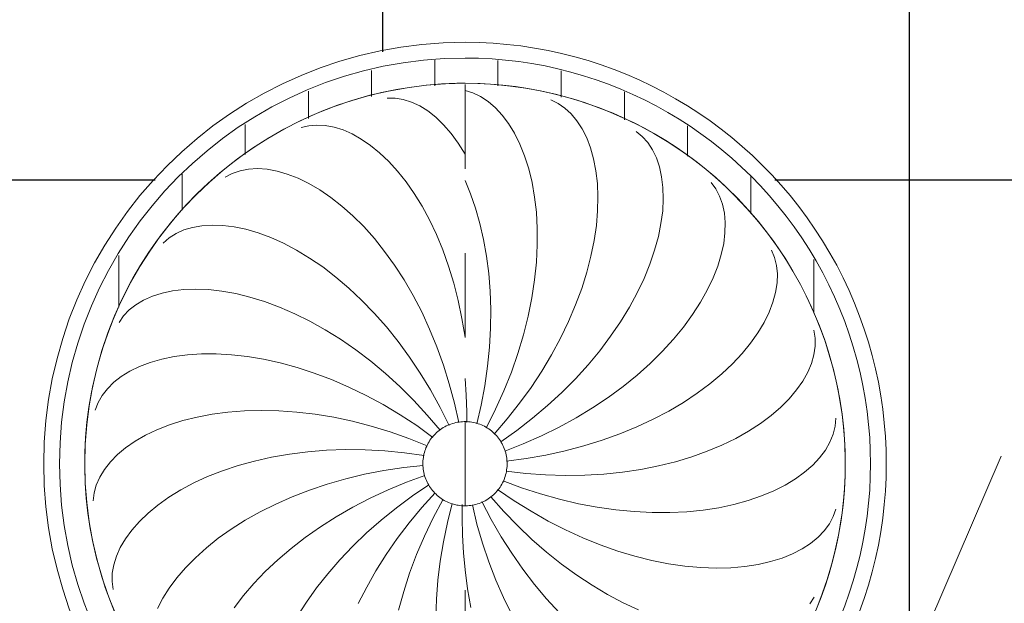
# Model space of a CAD drawing. Header units: metres. Extents: x -31 to 96, y -24 to 31.
# Tile 106 of 155: x -14.686 to -13.517, y 8.363 to 9.055. Entities that reach past the tile are written whole.
import ezdxf

# ---------------------------------------------------------------- set-up
doc = ezdxf.new("R2010")
doc.units = ezdxf.units.M
doc.linetypes.add('Oculta', pattern=[0.007144, 0.004763, -0.002381])
for name, color, linetype, lineweight in [('A-ANNO-DIMS', 211, 'Continuous', 9), ('A-ANNO-DIMS-75', 211, 'Continuous', 9), ('A-CLNG-PATT', 13, 'Continuous', 18), ('A-DETL-HDLN', 90, 'Oculta', 18), ('E-LITE-EQPM', 33, 'Continuous', 18), ('G-ANNO-TEXT', 231, 'Continuous', 9)]:
    doc.layers.add(name, color=color, linetype=linetype, lineweight=lineweight)
doc.styles.add('Century Gothic_1', font='GOTHIC.TTF', dxfattribs={"height": 0.251495})
doc.dimstyles.new('_Cotas_detalhamento_3_5_mm_4', dxfattribs={"dimscale": 0.3048, "dimtxt": 0.2625, "dimasz": 0.369094, "dimexe": 0.246063, "dimexo": 0.738189, "dimgap": 0.369094, "dimtad": 1, "dimdec": 0, "dimlfac": 100, "dimzin": 0, "dimdsep": 46, "dimtxsty": 'Century Gothic_1', "dimblk1": 'OBLIQUE', "dimblk2": 'OBLIQUE', "dimsah": 1, "dimcen": 0.09, "dimdle": 0.246063, "dimazin": 0, "dimtfac": 1, "dimtdec": 4, "dimtix": 1, "dimtmove": 2, "dimatfit": 3, "dimfxl": 1, "dimtvp": 1, "dimtolj": 1, "dimtzin": 0, "dimarcsym": 2})
pattern_1 = [(0, (-8.525, -14.157), (0, 0.075), [])]

# ---------------------------------------------------------------- blocks, each defined once
blk = doc.blocks.new('FP_38-PLANTA DE TETO - LUMINOTÉCNICO')
at = {"layer": 'E-LITE-EQPM'}
for p, q in [((-0.1227, 0), (-0.1452, -0.0031)), ((0.0847, -0.0014), (0.1044, 0)), ((0.3234, -0.0066), (0.3394, 0)), ((0.443, -0.0094), (0.4458, 0)), ((-0.1452, -0.0031), (-0.1673, -0.0071)), ((-0.0457, -0.0087), (-0.0684, -0.0142)), ((0.052, -0.0022), (0.0648, -0.0022)), ((0.0648, -0.0022), (0.0847, -0.0014)), ((0.3062, -0.0126), (0.3234, -0.0066)), ((0.4387, -0.0185), (0.443, -0.0094)), ((-0.091, -0.0208), (-0.1132, -0.0282)), ((-0.0684, -0.0142), (-0.091, -0.0208)), ((-0.0417, -0.02), (-0.0628, -0.031)), ((0.0505, -0.0141), (0.0729, -0.0192)), ((0.0729, -0.0192), (0.0958, -0.0235)), ((0.2494, -0.0256), (0.2692, -0.0221)), ((0.2692, -0.0221), (0.2882, -0.0177)), ((0.2882, -0.0177), (0.3062, -0.0126)), ((0.4329, -0.0275), (0.4387, -0.0185)), ((-0.1132, -0.0282), (-0.1347, -0.0365)), ((-0.0628, -0.031), (-0.0833, -0.0429)), ((-0.0359, -0.0305), (-0.0534, -0.046)), ((0.0384, -0.0345), (0.0564, -0.05)), ((0.0464, -0.0254), (0.068, -0.0363)), ((0.0958, -0.0235), (0.1188, -0.0268)), ((0.1188, -0.0268), (0.1415, -0.029)), ((0.1415, -0.029), (0.164, -0.0303)), ((0.164, -0.0303), (0.1861, -0.0306)), ((0.1861, -0.0306), (0.2078, -0.0299)), ((0.2078, -0.0299), (0.2289, -0.0282)), ((0.2289, -0.0282), (0.2494, -0.0256)), ((0.4256, -0.036), (0.4329, -0.0275)), ((-0.1556, -0.0456), (-0.1756, -0.0554)), ((-0.1347, -0.0365), (-0.1556, -0.0456)), ((-0.0833, -0.0429), (-0.103, -0.0555)), ((-0.0534, -0.046), (-0.0704, -0.0625)), ((-0.0272, -0.0387), (-0.0406, -0.0583)), ((-0.0171, -0.0453), (-0.0253, -0.0672)), ((0.0294, -0.0424), (0.0427, -0.0614)), ((0.068, -0.0363), (0.0898, -0.0461)), ((0.0898, -0.0461), (0.1119, -0.055)), ((0.4067, -0.0518), (0.4168, -0.0442)), ((0.4168, -0.0442), (0.4256, -0.036)), ((-0.103, -0.0555), (-0.1219, -0.0687)), ((-0.0406, -0.0583), (-0.0532, -0.0784)), ((-0.0056, -0.0487), (-0.0082, -0.0721)), ((0.0064, -0.0494), (0.0095, -0.0727)), ((0.0183, -0.0473), (0.0268, -0.0691)), ((0.0564, -0.05), (0.0749, -0.0647)), ((0.1119, -0.055), (0.1341, -0.0627)), ((0.3952, -0.0588), (0.4067, -0.0518)), ((-0.1219, -0.0687), (-0.1399, -0.0825)), ((-0.0704, -0.0625), (-0.0865, -0.0794)), ((-0.0253, -0.0672), (-0.0326, -0.0896)), ((0.0268, -0.0691), (0.0363, -0.0907)), ((0.0427, -0.0614), (0.0572, -0.08)), ((0.0749, -0.0647), (0.0938, -0.0784)), ((0.1341, -0.0627), (0.1562, -0.0693)), ((0.1562, -0.0693), (0.1781, -0.0749)), ((0.3684, -0.0708), (0.3824, -0.0652)), ((0.3824, -0.0652), (0.3952, -0.0588)), ((-0.0865, -0.0794), (-0.1016, -0.0968)), ((-0.0532, -0.0784), (-0.0647, -0.0987)), ((-0.0082, -0.0721), (-0.01, -0.0956)), ((0.0095, -0.0727), (0.0135, -0.096)), ((0.0572, -0.08), (0.0723, -0.0979)), ((0.0938, -0.0784), (0.1131, -0.0911)), ((0.1781, -0.0749), (0.1999, -0.0792)), ((0.1999, -0.0792), (0.2213, -0.0825)), ((0.3196, -0.0826), (0.3369, -0.0796)), ((0.3369, -0.0796), (0.3532, -0.0756)), ((0.3532, -0.0756), (0.3684, -0.0708)), ((-0.1399, -0.0825), (-0.157, -0.0969)), ((-0.0326, -0.0896), (-0.0389, -0.1121)), ((0.0363, -0.0907), (0.0466, -0.1117)), ((0.1131, -0.0911), (0.1326, -0.1028)), ((0.2213, -0.0825), (0.2422, -0.0847)), ((0.2422, -0.0847), (0.2627, -0.0857)), ((0.2627, -0.0857), (0.2824, -0.0857)), ((0.2824, -0.0857), (0.3015, -0.0847)), ((0.3015, -0.0847), (0.3196, -0.0826)), ((-0.157, -0.0969), (-0.1731, -0.1118)), ((-0.1016, -0.0968), (-0.1158, -0.1146)), ((-0.0647, -0.0987), (-0.0752, -0.1192)), ((-0.01, -0.0956), (-0.0106, -0.119)), ((0.0135, -0.096), (0.0184, -0.1188)), ((0.0723, -0.0979), (0.0879, -0.1149)), ((0.1326, -0.1028), (0.1522, -0.1134)), ((0.4307, -0.1106), (0.4348, -0.102)), ((-0.1158, -0.1146), (-0.1289, -0.1327)), ((-0.0389, -0.1121), (-0.0442, -0.1346)), ((0.0466, -0.1117), (0.0577, -0.1319)), ((0.0879, -0.1149), (0.104, -0.131)), ((0.1522, -0.1134), (0.1719, -0.1229)), ((0.4252, -0.1186), (0.4307, -0.1106)), ((-0.0752, -0.1192), (-0.0847, -0.1399)), ((-0.0106, -0.119), (-0.0103, -0.1421)), ((0.0184, -0.1188), (0.0243, -0.1412)), ((0.1719, -0.1229), (0.1916, -0.1313)), ((0.41, -0.1329), (0.4183, -0.1261)), ((0.4183, -0.1261), (0.4252, -0.1186)), ((-0.1289, -0.1327), (-0.141, -0.1509)), ((-0.0847, -0.1399), (-0.0931, -0.1606)), ((-0.0442, -0.1346), (-0.0484, -0.157)), ((0.0577, -0.1319), (0.0695, -0.1514)), ((0.104, -0.131), (0.1205, -0.146)), ((0.1916, -0.1313), (0.2111, -0.1385)), ((0.2111, -0.1385), (0.2304, -0.1446)), ((0.3898, -0.1445), (0.4005, -0.1391)), ((0.4005, -0.1391), (0.41, -0.1329)), ((-0.141, -0.1509), (-0.1519, -0.1693)), ((-0.0103, -0.1421), (-0.009, -0.1648)), ((0.0243, -0.1412), (0.031, -0.1629)), ((0.0695, -0.1514), (0.0819, -0.17)), ((0.1205, -0.146), (0.1373, -0.16)), ((0.2304, -0.1446), (0.2494, -0.1495)), ((0.2494, -0.1495), (0.2679, -0.1533)), ((0.3649, -0.1527), (0.3779, -0.149)), ((0.3779, -0.149), (0.3898, -0.1445)), ((-0.0931, -0.1606), (-0.1003, -0.1812)), ((-0.0484, -0.157), (-0.0515, -0.1791)), ((0.031, -0.1629), (0.0386, -0.1839)), ((0.1373, -0.16), (0.1544, -0.1728)), ((0.2679, -0.1533), (0.2859, -0.1559)), ((0.2859, -0.1559), (0.3033, -0.1574)), ((0.3033, -0.1574), (0.3199, -0.1578)), ((0.3199, -0.1578), (0.3358, -0.1571)), ((0.3358, -0.1571), (0.3508, -0.1554)), ((0.3508, -0.1554), (0.3649, -0.1527)), ((-0.1519, -0.1693), (-0.1616, -0.1877)), ((-0.009, -0.1648), (-0.0068, -0.187)), ((0.0819, -0.17), (0.0948, -0.1876)), ((0.1544, -0.1728), (0.1716, -0.1846)), ((-0.1003, -0.1812), (-0.1065, -0.2017)), ((-0.0515, -0.1791), (-0.0536, -0.2009)), ((0.0386, -0.1839), (0.0469, -0.2041)), ((0.1716, -0.1846), (0.1889, -0.1951)), ((-0.1616, -0.1877), (-0.1702, -0.206)), ((-0.0068, -0.187), (-0.0035, -0.2086)), ((0.0948, -0.1876), (0.1083, -0.2042)), ((0.1889, -0.1951), (0.2061, -0.2045)), ((-0.1065, -0.2017), (-0.1115, -0.2219)), ((-0.0536, -0.2009), (-0.0547, -0.2222)), ((-0.0035, -0.2086), (0.0006, -0.2296)), ((0.0469, -0.2041), (0.056, -0.2235)), ((0.1083, -0.2042), (0.1222, -0.2197)), ((0.2061, -0.2045), (0.2231, -0.2126)), ((0.3842, -0.2168), (0.3915, -0.2103)), ((0.3915, -0.2103), (0.3975, -0.203)), ((-0.1115, -0.2219), (-0.1155, -0.2417)), ((0.1222, -0.2197), (0.1364, -0.2341)), ((0.2231, -0.2126), (0.24, -0.2195)), ((0.24, -0.2195), (0.2565, -0.2251)), ((0.3757, -0.2224), (0.3842, -0.2168)), ((-0.0547, -0.2222), (-0.0547, -0.243)), ((0.0006, -0.2296), (0.0056, -0.2498)), ((0.056, -0.2235), (0.0657, -0.2419)), ((0.2565, -0.2251), (0.2726, -0.2295)), ((0.2726, -0.2295), (0.2881, -0.2326)), ((0.2881, -0.2326), (0.3031, -0.2346)), ((0.3309, -0.2349), (0.3436, -0.2334)), ((0.3436, -0.2334), (0.3553, -0.2307)), ((0.3553, -0.2307), (0.366, -0.2271)), ((0.366, -0.2271), (0.3757, -0.2224)), ((-0.1155, -0.2417), (-0.1183, -0.2611)), ((-0.0547, -0.243), (-0.0537, -0.2632)), ((0.0657, -0.2419), (0.076, -0.2593)), ((0.1364, -0.2341), (0.1508, -0.2473)), ((0.3031, -0.2346), (0.3174, -0.2353)), ((0.3174, -0.2353), (0.3309, -0.2349)), ((0.0056, -0.2498), (0.0114, -0.2692)), ((0.1508, -0.2473), (0.1654, -0.2593)), ((-0.1183, -0.2611), (-0.12, -0.2799)), ((-0.0537, -0.2632), (-0.0518, -0.2827)), ((0.076, -0.2593), (0.0869, -0.2756)), ((0.1654, -0.2593), (0.1801, -0.27)), ((-0.12, -0.2799), (-0.1206, -0.2981)), ((0.0114, -0.2692), (0.018, -0.2876)), ((0.0869, -0.2756), (0.0982, -0.2907)), ((0.1801, -0.27), (0.1948, -0.2795)), ((0.1948, -0.2795), (0.2093, -0.2876)), ((-0.0518, -0.2827), (-0.0489, -0.3014)), ((0.018, -0.2876), (0.0253, -0.305)), ((0.0982, -0.2907), (0.1098, -0.3047)), ((0.2093, -0.2876), (0.2237, -0.2945)), ((0.3293, -0.2977), (0.337, -0.2921)), ((-0.1206, -0.2981), (-0.1201, -0.3156)), ((-0.0489, -0.3014), (-0.0451, -0.3192)), ((0.2237, -0.2945), (0.2377, -0.2999)), ((0.2377, -0.2999), (0.2514, -0.3041)), ((0.3111, -0.3056), (0.3207, -0.3022)), ((0.3207, -0.3022), (0.3293, -0.2977)), ((0.0253, -0.305), (0.0333, -0.3214)), ((0.1098, -0.3047), (0.1218, -0.3174)), ((0.2514, -0.3041), (0.2646, -0.307)), ((0.2646, -0.307), (0.2773, -0.3085)), ((0.2773, -0.3085), (0.2893, -0.3088)), ((0.2893, -0.3088), (0.3006, -0.3078)), ((0.3006, -0.3078), (0.3111, -0.3056)), ((-0.1201, -0.3156), (-0.1187, -0.3322)), ((-0.0451, -0.3192), (-0.0405, -0.336)), ((0.0333, -0.3214), (0.0418, -0.3366)), ((0.1218, -0.3174), (0.1339, -0.3288)), ((-0.1187, -0.3322), (-0.1163, -0.3479)), ((-0.0405, -0.336), (-0.035, -0.3518)), ((0.0418, -0.3366), (0.0508, -0.3506)), ((0.1339, -0.3288), (0.1462, -0.3389)), ((0.1462, -0.3389), (0.1586, -0.3476)), ((-0.1163, -0.3479), (-0.1129, -0.3626)), ((0.1586, -0.3476), (0.1708, -0.355)), ((-0.035, -0.3518), (-0.0289, -0.3664)), ((0.0508, -0.3506), (0.0603, -0.3634)), ((0.1708, -0.355), (0.183, -0.3609)), ((0.183, -0.3609), (0.1949, -0.3655)), ((-0.1129, -0.3626), (-0.1086, -0.3763)), ((-0.0289, -0.3664), (-0.0221, -0.3799)), ((0.0603, -0.3634), (0.0702, -0.3748)), ((0.1949, -0.3655), (0.2065, -0.3686)), ((0.2065, -0.3686), (0.2177, -0.3704)), ((0.2177, -0.3704), (0.2284, -0.3708)), ((0.2284, -0.3708), (0.2385, -0.3698)), ((0.2385, -0.3698), (0.248, -0.3675)), ((0.248, -0.3675), (0.2567, -0.3639)), ((-0.1086, -0.3763), (-0.1036, -0.3888)), ((-0.0221, -0.3799), (-0.0147, -0.3921)), ((0.0702, -0.3748), (0.0804, -0.3849)), ((0.0804, -0.3849), (0.0907, -0.3936)), ((-0.1036, -0.3888), (-0.0977, -0.4001)), ((-0.0147, -0.3921), (-0.0067, -0.4031)), ((0.0907, -0.3936), (0.1012, -0.4009)), ((-0.0977, -0.4001), (-0.0912, -0.4102)), ((-0.0067, -0.4031), (0.0017, -0.4127)), ((0.1012, -0.4009), (0.1117, -0.4067)), ((0.1117, -0.4067), (0.1221, -0.4111)), ((-0.163, -0.4091), (-0.1551, -0.4143)), ((-0.0912, -0.4102), (-0.084, -0.419)), ((-0.084, -0.419), (-0.0763, -0.4264)), ((0.0017, -0.4127), (0.0104, -0.4209)), ((0.1221, -0.4111), (0.1324, -0.4141)), ((0.1324, -0.4141), (0.1425, -0.4156)), ((0.1425, -0.4156), (0.1522, -0.4156)), ((0.1522, -0.4156), (0.1616, -0.4142)), ((-0.0763, -0.4264), (-0.0681, -0.4325)), ((0.0104, -0.4209), (0.0195, -0.4277)), ((0.0195, -0.4277), (0.0288, -0.433)), ((-0.0681, -0.4325), (-0.0595, -0.4371)), ((-0.0595, -0.4371), (-0.0506, -0.4402)), ((0.0288, -0.433), (0.0382, -0.4369)), ((0.0382, -0.4369), (0.0477, -0.4393)), ((0.0477, -0.4393), (0.0571, -0.4402))]:
    blk.add_line(p, q, dxfattribs=at)
at = {"layer": 'E-LITE-EQPM', "flags": 128}
blk.add_lwpolyline([(0.4546, 0), (0.4542, -0.018), (0.4531, -0.0361), (0.4513, -0.054), (0.4488, -0.0719), (0.4456, -0.0897), (0.4416, -0.1073), (0.437, -0.1247), (0.4317, -0.142), (0.4256, -0.159), (0.4189, -0.1758), (0.4116, -0.1922), (0.4036, -0.2084), (0.3949, -0.2243), (0.3856, -0.2398), (0.3757, -0.2549), (0.3653, -0.2695), (0.3542, -0.2838), (0.3426, -0.2976), (0.3304, -0.3109), (0.3177, -0.3238), (0.3045, -0.3361), (0.2908, -0.3479), (0.2767, -0.3591), (0.2621, -0.3697), (0.2471, -0.3798), (0.2317, -0.3892), (0.216, -0.3981), (0.1999, -0.4063), (0.1835, -0.4138), (0.1668, -0.4207), (0.1498, -0.4269), (0.1326, -0.4324), (0.1152, -0.4372), (0.0977, -0.4414), (0.0799, -0.4448), (0.0621, -0.4475), (0.0442, -0.4495), (0.0261, -0.4508), (0.0081, -0.4513), (-0.0099, -0.4512), (-0.028, -0.4503), (-0.046, -0.4487), (-0.0639, -0.4463), (-0.0817, -0.4433), (-0.0993, -0.4395), (-0.1168, -0.4351), (-0.1341, -0.4299), (-0.1512, -0.4241), (-0.168, -0.4176)], dxfattribs=at)
blk = doc.blocks.new('FP_39-PLANTA DE TETO - LUMINOTÉCNICO')
at = {"layer": 'E-LITE-EQPM'}
for p, q in [((-0.0314, 0.4402), (-0.0408, 0.4413)), ((-0.022, 0.4376), (-0.0314, 0.4402)), ((-0.0127, 0.4335), (-0.022, 0.4376)), ((-0.0035, 0.4279), (-0.0127, 0.4335)), ((0.0757, 0.4355), (0.0668, 0.4389)), ((0.0842, 0.4308), (0.0757, 0.4355)), ((0.0054, 0.4209), (-0.0035, 0.4279)), ((0.014, 0.4125), (0.0054, 0.4209)), ((0.0922, 0.4245), (0.0842, 0.4308)), ((0.0998, 0.4169), (0.0922, 0.4245)), ((-0.1365, 0.4189), (-0.1459, 0.4177)), ((-0.1267, 0.4186), (-0.1365, 0.4189)), ((-0.1167, 0.4169), (-0.1267, 0.4186)), ((-0.1064, 0.4137), (-0.1167, 0.4169)), ((-0.0961, 0.4091), (-0.1064, 0.4137)), ((-0.0857, 0.403), (-0.0961, 0.4091)), ((0.0222, 0.4028), (0.014, 0.4125)), ((0.1068, 0.408), (0.0998, 0.4169)), ((0.1785, 0.4053), (0.1707, 0.4106)), ((-0.0754, 0.3955), (-0.0857, 0.403)), ((0.0299, 0.3916), (0.0222, 0.4028)), ((0.1131, 0.3978), (0.1068, 0.408)), ((0.1187, 0.3863), (0.1131, 0.3978)), ((0.1856, 0.3986), (0.1785, 0.4053)), ((0.1919, 0.3906), (0.1856, 0.3986)), ((-0.0653, 0.3865), (-0.0754, 0.3955)), ((-0.0554, 0.3762), (-0.0653, 0.3865)), ((0.037, 0.3792), (0.0299, 0.3916)), ((0.1235, 0.3737), (0.1187, 0.3863)), ((0.1974, 0.3814), (0.1919, 0.3906)), ((-0.0458, 0.3646), (-0.0554, 0.3762)), ((0.0435, 0.3656), (0.037, 0.3792)), ((0.202, 0.371), (0.1974, 0.3814)), ((-0.1564, 0.3586), (-0.1684, 0.3648)), ((-0.0366, 0.3516), (-0.0458, 0.3646)), ((0.0493, 0.3508), (0.0435, 0.3656)), ((0.1274, 0.3599), (0.1235, 0.3737)), ((0.2057, 0.3596), (0.202, 0.371)), ((-0.1443, 0.351), (-0.1564, 0.3586)), ((-0.1322, 0.342), (-0.1443, 0.351)), ((-0.0278, 0.3374), (-0.0366, 0.3516)), ((0.0544, 0.3349), (0.0493, 0.3508)), ((0.1304, 0.3451), (0.1274, 0.3599)), ((0.2084, 0.3471), (0.2057, 0.3596)), ((0.271, 0.3511), (0.2647, 0.3582)), ((0.2763, 0.3429), (0.271, 0.3511)), ((-0.1201, 0.3316), (-0.1322, 0.342)), ((0.1325, 0.3294), (0.1304, 0.3451)), ((0.21, 0.3337), (0.2084, 0.3471)), ((0.2805, 0.3336), (0.2763, 0.3429)), ((-0.1082, 0.32), (-0.1201, 0.3316)), ((-0.0196, 0.322), (-0.0278, 0.3374)), ((0.0586, 0.318), (0.0544, 0.3349)), ((0.1336, 0.3127), (0.1325, 0.3294)), ((0.2105, 0.3194), (0.21, 0.3337)), ((0.2836, 0.3234), (0.2805, 0.3336)), ((-0.0965, 0.307), (-0.1082, 0.32)), ((-0.012, 0.3055), (-0.0196, 0.322)), ((0.062, 0.3001), (0.0586, 0.318)), ((0.2099, 0.3043), (0.2105, 0.3194)), ((0.2856, 0.3122), (0.2836, 0.3234)), ((-0.0852, 0.2928), (-0.0965, 0.307)), ((-0.0051, 0.2879), (-0.012, 0.3055)), ((0.1336, 0.2953), (0.1336, 0.3127)), ((0.2081, 0.2885), (0.2099, 0.3043)), ((0.2864, 0.3002), (0.2856, 0.3122)), ((-0.0742, 0.2774), (-0.0852, 0.2928)), ((0.0645, 0.2814), (0.062, 0.3001)), ((0.1326, 0.2771), (0.1336, 0.2953)), ((0.286, 0.2875), (0.2864, 0.3002)), ((0.0011, 0.2693), (-0.0051, 0.2879)), ((0.066, 0.2619), (0.0645, 0.2814)), ((0.2051, 0.2721), (0.2081, 0.2885)), ((0.2843, 0.274), (0.286, 0.2875)), ((0.3477, 0.2762), (0.3433, 0.2846)), ((-0.1531, 0.2628), (-0.1676, 0.2739)), ((-0.0638, 0.2608), (-0.0742, 0.2774)), ((0.0064, 0.2498), (0.0011, 0.2693)), ((0.1305, 0.2583), (0.1326, 0.2771)), ((0.201, 0.2552), (0.2051, 0.2721)), ((0.2813, 0.26), (0.2843, 0.274)), ((0.3508, 0.267), (0.3477, 0.2762)), ((-0.1388, 0.2505), (-0.1531, 0.2628)), ((-0.0539, 0.2432), (-0.0638, 0.2608)), ((0.0665, 0.2417), (0.066, 0.2619)), ((0.1273, 0.239), (0.1305, 0.2583)), ((0.2771, 0.2455), (0.2813, 0.26)), ((0.3527, 0.257), (0.3508, 0.267)), ((-0.1247, 0.237), (-0.1388, 0.2505)), ((0.011, 0.2295), (0.0064, 0.2498)), ((0.1956, 0.2378), (0.201, 0.2552)), ((0.2716, 0.2306), (0.2771, 0.2455)), ((0.3525, 0.2349), (0.3533, 0.2463)), ((0.3533, 0.2463), (0.3527, 0.257)), ((-0.1108, 0.2223), (-0.1247, 0.237)), ((-0.0446, 0.2246), (-0.0539, 0.2432)), ((0.0661, 0.2209), (0.0665, 0.2417)), ((0.1229, 0.2193), (0.1273, 0.239)), ((0.189, 0.2201), (0.1956, 0.2378)), ((0.3504, 0.2231), (0.3525, 0.2349)), ((-0.0973, 0.2065), (-0.1108, 0.2223)), ((-0.0359, 0.205), (-0.0446, 0.2246)), ((0.0146, 0.2084), (0.011, 0.2295)), ((0.2647, 0.2154), (0.2716, 0.2306)), ((0.3469, 0.2109), (0.3504, 0.2231)), ((0.0645, 0.1995), (0.0661, 0.2209)), ((0.1174, 0.1992), (0.1229, 0.2193)), ((0.1812, 0.2021), (0.189, 0.2201)), ((0.2566, 0.2), (0.2647, 0.2154)), ((0.342, 0.1982), (0.3469, 0.2109)), ((-0.161, 0.1883), (-0.178, 0.1992)), ((-0.0842, 0.1896), (-0.0973, 0.2065)), ((-0.028, 0.1846), (-0.0359, 0.205)), ((0.0174, 0.1867), (0.0146, 0.2084)), ((0.062, 0.1778), (0.0645, 0.1995)), ((0.1108, 0.1789), (0.1174, 0.1992)), ((0.1722, 0.184), (0.1812, 0.2021)), ((0.2472, 0.1844), (0.2566, 0.2)), ((-0.1441, 0.1762), (-0.161, 0.1883)), ((-0.0716, 0.1717), (-0.0842, 0.1896)), ((0.3358, 0.1854), (0.342, 0.1982)), ((0.4041, 0.1853), (0.4019, 0.1944)), ((-0.1273, 0.1629), (-0.1441, 0.1762)), ((-0.0209, 0.1635), (-0.028, 0.1846)), ((0.0192, 0.1645), (0.0174, 0.1867)), ((0.0583, 0.1558), (0.062, 0.1778)), ((0.1031, 0.1584), (0.1108, 0.1789)), ((0.1621, 0.1658), (0.1722, 0.184)), ((0.2366, 0.1688), (0.2472, 0.1844)), ((0.3282, 0.1723), (0.3358, 0.1854)), ((0.4049, 0.1758), (0.4041, 0.1853)), ((0.4044, 0.1658), (0.4049, 0.1758)), ((-0.0596, 0.1528), (-0.0716, 0.1717)), ((0.02, 0.1417), (0.0192, 0.1645)), ((0.1508, 0.1477), (0.1621, 0.1658)), ((0.2247, 0.1533), (0.2366, 0.1688)), ((0.3192, 0.1592), (0.3282, 0.1723)), ((0.4025, 0.1554), (0.4044, 0.1658)), ((-0.1108, 0.1486), (-0.1273, 0.1629)), ((-0.0483, 0.1331), (-0.0596, 0.1528)), ((-0.0147, 0.1416), (-0.0209, 0.1635)), ((0.0536, 0.1335), (0.0583, 0.1558)), ((0.0942, 0.1379), (0.1031, 0.1584)), ((0.2116, 0.1378), (0.2247, 0.1533)), ((0.3089, 0.1461), (0.3192, 0.1592)), ((0.3992, 0.1448), (0.4025, 0.1554)), ((-0.0946, 0.1332), (-0.1108, 0.1486)), ((-0.0093, 0.1191), (-0.0147, 0.1416)), ((0.0198, 0.1187), (0.02, 0.1417)), ((0.1383, 0.1297), (0.1508, 0.1477)), ((0.2973, 0.133), (0.3089, 0.1461)), ((0.3945, 0.134), (0.3992, 0.1448)), ((-0.0788, 0.1168), (-0.0946, 0.1332)), ((-0.0377, 0.1126), (-0.0483, 0.1331)), ((0.0479, 0.1112), (0.0536, 0.1335)), ((0.0843, 0.1175), (0.0942, 0.1379)), ((0.1248, 0.1119), (0.1383, 0.1297)), ((0.1973, 0.1227), (0.2116, 0.1378)), ((0.2845, 0.1202), (0.2973, 0.133)), ((0.3884, 0.1231), (0.3945, 0.134)), ((-0.1432, 0.1167), (-0.1627, 0.1267)), ((-0.0049, 0.0962), (-0.0093, 0.1191)), ((0.0185, 0.0953), (0.0198, 0.1187)), ((0.0733, 0.0971), (0.0843, 0.1175)), ((0.182, 0.1078), (0.1973, 0.1227)), ((0.2704, 0.1076), (0.2845, 0.1202)), ((0.3809, 0.1122), (0.3884, 0.1231)), ((-0.1238, 0.1057), (-0.1432, 0.1167)), ((-0.1046, 0.0935), (-0.1238, 0.1057)), ((-0.0636, 0.0994), (-0.0788, 0.1168)), ((-0.0278, 0.0914), (-0.0377, 0.1126)), ((0.0411, 0.0888), (0.0479, 0.1112)), ((0.1102, 0.0945), (0.1248, 0.1119)), ((0.1656, 0.0933), (0.182, 0.1078)), ((0.2551, 0.0954), (0.2704, 0.1076)), ((0.3721, 0.1013), (0.3809, 0.1122)), ((-0.0856, 0.0804), (-0.1046, 0.0935)), ((-0.0489, 0.0812), (-0.0636, 0.0994)), ((-0.0014, 0.0728), (-0.0049, 0.0962)), ((0.0163, 0.0718), (0.0185, 0.0953)), ((0.0613, 0.0771), (0.0733, 0.0971)), ((0.0947, 0.0774), (0.1102, 0.0945)), ((0.2387, 0.0836), (0.2551, 0.0954)), ((0.3619, 0.0906), (0.3721, 0.1013)), ((-0.0188, 0.0696), (-0.0278, 0.0914)), ((0.0332, 0.0665), (0.0411, 0.0888)), ((0.1482, 0.0793), (0.1656, 0.0933)), ((0.2212, 0.0723), (0.2387, 0.0836)), ((0.3504, 0.0801), (0.3619, 0.0906)), ((0.4353, 0.0733), (0.4369, 0.0829)), ((0.4369, 0.0829), (0.437, 0.0924)), ((-0.1484, 0.0728), (-0.1703, 0.0788)), ((-0.1264, 0.0657), (-0.1484, 0.0728)), ((-0.067, 0.0663), (-0.0856, 0.0804)), ((-0.0349, 0.0622), (-0.0489, 0.0812)), ((0.0011, 0.0495), (-0.0014, 0.0728)), ((0.0131, 0.0485), (0.0163, 0.0718)), ((0.0484, 0.0573), (0.0613, 0.0771)), ((0.0782, 0.0608), (0.0947, 0.0774)), ((0.1298, 0.0659), (0.1482, 0.0793)), ((0.2027, 0.0615), (0.2212, 0.0723)), ((0.3377, 0.07), (0.3504, 0.0801)), ((0.4323, 0.0635), (0.4353, 0.0733)), ((-0.1044, 0.0574), (-0.1264, 0.0657)), ((-0.0488, 0.0512), (-0.067, 0.0663)), ((-0.0219, 0.043), (-0.0349, 0.0622)), ((-0.0108, 0.0476), (-0.0188, 0.0696)), ((0.0246, 0.0449), (0.0332, 0.0665)), ((0.0609, 0.0448), (0.0782, 0.0608)), ((0.1106, 0.0531), (0.1298, 0.0659)), ((0.1833, 0.0514), (0.2027, 0.0615)), ((0.3086, 0.0508), (0.3237, 0.0602)), ((0.3237, 0.0602), (0.3377, 0.07)), ((0.4277, 0.0538), (0.4323, 0.0635)), ((-0.0825, 0.0481), (-0.1044, 0.0574)), ((-0.0608, 0.0378), (-0.0825, 0.0481)), ((-0.0313, 0.0354), (-0.0488, 0.0512)), ((0.0345, 0.038), (0.0484, 0.0573)), ((0.0907, 0.0409), (0.1106, 0.0531)), ((0.163, 0.0421), (0.1833, 0.0514)), ((0.2924, 0.042), (0.3086, 0.0508)), ((0.4217, 0.0441), (0.4277, 0.0538)), ((-0.0394, 0.0264), (-0.0608, 0.0378)), ((0.0429, 0.0295), (0.0609, 0.0448)), ((0.07, 0.0296), (0.0907, 0.0409)), ((0.142, 0.0334), (0.163, 0.0421)), ((0.2751, 0.0338), (0.2924, 0.042)), ((0.4142, 0.0346), (0.4217, 0.0441)), ((-0.1575, 0.0339), (-0.1797, 0.0346)), ((-0.135, 0.0322), (-0.1575, 0.0339)), ((-0.1122, 0.0294), (-0.135, 0.0322)), ((-0.0893, 0.0256), (-0.1122, 0.0294)), ((-0.0663, 0.0208), (-0.0893, 0.0256)), ((0.0486, 0.019), (0.07, 0.0296)), ((0.0979, 0.0187), (0.1203, 0.0256)), ((0.1203, 0.0256), (0.142, 0.0334)), ((0.2376, 0.0194), (0.2568, 0.0262)), ((0.2568, 0.0262), (0.2751, 0.0338)), ((0.3951, 0.0165), (0.4054, 0.0254)), ((0.4054, 0.0254), (0.4142, 0.0346)), ((-0.044, 0.0152), (-0.0663, 0.0208)), ((0.0521, 0.0075), (0.0751, 0.0126)), ((0.0751, 0.0126), (0.0979, 0.0187)), ((0.1969, 0.008), (0.2176, 0.0133)), ((0.2176, 0.0133), (0.2376, 0.0194)), ((0.3835, 0.008), (0.3951, 0.0165)), ((-0.1023, 0.0019), (-0.1227, 0)), ((-0.0817, 0.0031), (-0.1023, 0.0019)), ((-0.0609, 0.0035), (-0.0817, 0.0031)), ((-0.045, 0.0033), (-0.0609, 0.0035)), ((0.1534, 0), (0.1754, 0.0036)), ((0.1754, 0.0036), (0.1969, 0.008)), ((0.3706, 0), (0.3835, 0.008))]:
    blk.add_line(p, q, dxfattribs=at)
at = {"layer": 'E-LITE-EQPM', "flags": 128}
blk.add_lwpolyline([(-0.177, 0.4138), (-0.1603, 0.4207), (-0.1434, 0.4269), (-0.1262, 0.4324), (-0.1088, 0.4372), (-0.0912, 0.4414), (-0.0735, 0.4448), (-0.0556, 0.4475), (-0.0377, 0.4495), (-0.0197, 0.4508), (-0.0016, 0.4513), (0.0164, 0.4512), (0.0344, 0.4503), (0.0524, 0.4487), (0.0703, 0.4463), (0.0881, 0.4433), (0.1058, 0.4395), (0.1233, 0.4351), (0.1406, 0.4299), (0.1577, 0.4241), (0.1745, 0.4176), (0.1911, 0.4104), (0.2073, 0.4026), (0.2233, 0.3941), (0.2388, 0.385), (0.254, 0.3752), (0.2688, 0.3649), (0.2832, 0.354), (0.2972, 0.3425), (0.3106, 0.3305), (0.3236, 0.3179), (0.3361, 0.3049), (0.348, 0.2913), (0.3594, 0.2773), (0.3702, 0.2628), (0.3804, 0.248), (0.39, 0.2327), (0.399, 0.217), (0.4073, 0.201), (0.4151, 0.1847), (0.4221, 0.1681), (0.4285, 0.1512), (0.4342, 0.1341), (0.4392, 0.1167), (0.4435, 0.0992), (0.4472, 0.0815), (0.4501, 0.0637), (0.4523, 0.0458), (0.4537, 0.0278), (0.4545, 0.0097), (0.4546, 0)], dxfattribs=at)
blk = doc.blocks.new('PENDENTE-BACIA-SALAS_0002 - 600 diameter-V37-PLANTA DE TETO - LUMINOTÉCNICO')
at = {"layer": 'E-LITE-EQPM'}
h = blk.add_hatch(dxfattribs=at)
h.set_pattern_fill('FP_14', color=256, style=0, pattern_type=2)
h.set_pattern_definition(pattern_1)
h.paths.add_polyline_path([(-0.4781, 0), (-0.4481, 0), (-0.442, 0.0743), (-0.4227, 0.1487), (-0.3917, 0.2179), (-0.3498, 0.2807), (-0.3025, 0.3321), (-0.2436, 0.3779), (-0.1781, 0.4133), (-0.1065, 0.4377), (-0.0318, 0.4498), (0.0451, 0.449), (0.1156, 0.437), (0.1886, 0.4111), (0.2501, 0.3779), (0.3089, 0.3321), (0.3599, 0.2764), (0.4002, 0.2148), (0.4302, 0.1461), (0.4488, 0.0698), (0.4546, 0), (0.4846, 0), (0.4787, 0.0753), (0.459, 0.1536), (0.4293, 0.223), (0.3892, 0.287), (0.3396, 0.3438), (0.2816, 0.3922), (0.2169, 0.4309), (0.1468, 0.459), (0.0772, 0.4755), (0.0032, 0.4813), (-0.075, 0.4747), (-0.1455, 0.4578), (-0.2153, 0.4289), (-0.281, 0.3883), (-0.338, 0.3394), (-0.3867, 0.2821), (-0.4272, 0.2148), (-0.4549, 0.1474), (-0.4726, 0.0698), (-0.4743, 0.048)], flags=0)
h = blk.add_hatch(dxfattribs=at)
h.set_pattern_fill('FP_14', color=256, style=0, pattern_type=2)
h.set_pattern_definition(pattern_1)
h.paths.add_polyline_path([(-0.4781, 0), (-0.4722, -0.0753), (-0.4525, -0.1536), (-0.4229, -0.223), (-0.3827, -0.287), (-0.3331, -0.3438), (-0.2752, -0.3922), (-0.2104, -0.4309), (-0.1404, -0.459), (-0.0708, -0.4755), (0.0032, -0.4813), (0.0814, -0.4747), (0.152, -0.4578), (0.2218, -0.4289), (0.2901, -0.3861), (0.3444, -0.3394), (0.3931, -0.2821), (0.4337, -0.2148), (0.4613, -0.1474), (0.4787, -0.0753), (0.4846, 0), (0.4546, 0), (0.4484, -0.0743), (0.4292, -0.1487), (0.3982, -0.2179), (0.3594, -0.2772), (0.3089, -0.3321), (0.2501, -0.3779), (0.1845, -0.4133), (0.113, -0.4377), (0.0353, -0.4498), (-0.0386, -0.449), (-0.1076, -0.4375), (-0.1822, -0.4111), (-0.2436, -0.3779), (-0.3025, -0.3321), (-0.3553, -0.2736), (-0.3937, -0.2148), (-0.4238, -0.1461), (-0.4423, -0.0698), (-0.4481, 0), (-0.4722, 0)], flags=0)
at = {"layer": 'E-LITE-EQPM', "flags": 128}
for points in [[(-0.0468, 0), (-0.0467, 0.002), (-0.0466, 0.004), (-0.0464, 0.006), (-0.0461, 0.008), (-0.0458, 0.0099), (-0.0453, 0.0119), (-0.0448, 0.0138), (-0.0442, 0.0157), (-0.0436, 0.0176), (-0.0428, 0.0195), (-0.042, 0.0213), (-0.0411, 0.0231), (-0.0402, 0.0248), (-0.0391, 0.0266), (-0.038, 0.0282), (-0.0369, 0.0299), (-0.0356, 0.0314), (-0.0344, 0.033), (-0.033, 0.0344), (-0.0316, 0.0359), (-0.0301, 0.0372), (-0.0286, 0.0385), (-0.0271, 0.0398), (-0.0254, 0.041), (-0.0238, 0.0421), (-0.0221, 0.0431), (-0.0203, 0.0441), (-0.0186, 0.045), (-0.0167, 0.0458), (-0.0149, 0.0466), (-0.013, 0.0473), (-0.0111, 0.0479), (-0.0092, 0.0484), (-0.0072, 0.0489), (-0.0053, 0.0493), (-0.0033, 0.0496), (-0.0013, 0.0498), (0.0007, 0.0499), (0.0027, 0.05), (0.0047, 0.05), (0.0067, 0.0499), (0.0087, 0.0497), (0.0107, 0.0494), (0.0126, 0.0491), (0.0146, 0.0487), (0.0165, 0.0482), (0.0184, 0.0476), (0.0203, 0.047), (0.0222, 0.0463), (0.024, 0.0455), (0.0258, 0.0446), (0.0276, 0.0437), (0.0293, 0.0426), (0.031, 0.0416), (0.0327, 0.0404), (0.0342, 0.0392), (0.0358, 0.0379), (0.0373, 0.0366), (0.0387, 0.0352), (0.0401, 0.0338), (0.0414, 0.0323), (0.0427, 0.0307), (0.0439, 0.0291), (0.045, 0.0275), (0.0461, 0.0258), (0.0471, 0.024), (0.048, 0.0223), (0.0489, 0.0205), (0.0496, 0.0186), (0.0503, 0.0167), (0.051, 0.0149), (0.0515, 0.0129), (0.052, 0.011), (0.0524, 0.009), (0.0527, 0.0071), (0.053, 0.0051), (0.0531, 0.0031), (0.0532, 0.0011), (0.0532, 0)], [(0.0532, 0), (0.0532, -0.002), (0.0531, -0.004), (0.0529, -0.006), (0.0526, -0.008), (0.0522, -0.0099), (0.0518, -0.0119), (0.0513, -0.0138), (0.0507, -0.0157), (0.05, -0.0176), (0.0493, -0.0195), (0.0485, -0.0213), (0.0476, -0.0231), (0.0466, -0.0248), (0.0456, -0.0266), (0.0445, -0.0282), (0.0433, -0.0299), (0.0421, -0.0314), (0.0408, -0.033), (0.0395, -0.0344), (0.0381, -0.0359), (0.0366, -0.0372), (0.0351, -0.0385), (0.0335, -0.0398), (0.0319, -0.041), (0.0302, -0.0421), (0.0285, -0.0431), (0.0268, -0.0441), (0.025, -0.045), (0.0232, -0.0458), (0.0213, -0.0466), (0.0195, -0.0473), (0.0176, -0.0479), (0.0156, -0.0484), (0.0137, -0.0489), (0.0117, -0.0493), (0.0098, -0.0496), (0.0078, -0.0498), (0.0058, -0.0499), (0.0038, -0.05), (0.0018, -0.05), (-0.0002, -0.0499), (-0.0022, -0.0497), (-0.0042, -0.0494), (-0.0062, -0.0491), (-0.0081, -0.0487), (-0.0101, -0.0482), (-0.012, -0.0476), (-0.0139, -0.047), (-0.0157, -0.0463), (-0.0176, -0.0455), (-0.0194, -0.0446), (-0.0211, -0.0437), (-0.0229, -0.0426), (-0.0246, -0.0416), (-0.0262, -0.0404), (-0.0278, -0.0392), (-0.0293, -0.0379), (-0.0308, -0.0366), (-0.0323, -0.0352), (-0.0336, -0.0338), (-0.035, -0.0323), (-0.0362, -0.0307), (-0.0374, -0.0291), (-0.0386, -0.0275), (-0.0396, -0.0258), (-0.0406, -0.024), (-0.0415, -0.0223), (-0.0424, -0.0205), (-0.0432, -0.0186), (-0.0439, -0.0167), (-0.0445, -0.0149), (-0.0451, -0.0129), (-0.0455, -0.011), (-0.0459, -0.009), (-0.0463, -0.0071), (-0.0465, -0.0051), (-0.0467, -0.0031), (-0.0468, -0.0011), (-0.0468, 0)]]:
    blk.add_lwpolyline(points, dxfattribs=at)
at = {"layer": 'E-LITE-EQPM'}
for radius, start, end in [(0.5, 0, 180), (0.4813, 0, 180), (0.4513, 0, 180), (0.5, 180, 0), (0.4813, 180, 0), (0.4513, 180, 0)]:
    blk.add_arc((0.0032, 0), radius, start, end, dxfattribs=at)
for name in ['FP_39-PLANTA DE TETO - LUMINOTÉCNICO', 'FP_38-PLANTA DE TETO - LUMINOTÉCNICO']:
    blk.add_blockref(name, (0, 0), dxfattribs=at)
blk = doc.blocks.new('DIMBLOCK63-PLANTA DE TETO - LUMINOTÉCNICO')
at = {"layer": 'A-ANNO-DIMS-75'}
for p, q in [((-14.8053, 7.178), (-14.8053, 8.6003)), ((-14.8821, 8.5253), (-14.7303, 8.5253)), ((-14.8053, 8.5253), (-14.8821, 8.5253)), ((-14.8821, 7.178), (-14.7303, 7.178)), ((-14.8053, 7.178), (-14.8821, 7.178))]:
    blk.add_line(p, q, dxfattribs=at)
at = {"layer": 'A-ANNO-DIMS-75', "lineweight": 18}
for p, q in [((-14.8053, 8.5253), (-14.8615, 8.5816)), ((-14.8053, 8.5253), (-14.749, 8.4691)), ((-14.8053, 7.178), (-14.8615, 7.2343)), ((-14.8053, 7.178), (-14.749, 7.1218))]:
    blk.add_line(p, q, dxfattribs=at)
at = {"layer": 'A-ANNO-DIMS-75', "color": 0, "insert": (-15.2401, 7.1893), "char_height": 0.25149, "width": 0.705, "attachment_point": 1, "rotation": 90, "line_spacing_factor": 0.984117, "style": 'Century Gothic_1'}
blk.add_mtext('135', dxfattribs=at)
blk = doc.blocks.new('_Oblique')
at = {"color": 0, "linetype": 'ByBlock', "lineweight": -2}
blk.add_line((-0.5, -0.5), (0.5, 0.5), dxfattribs=at)

msp = doc.modelspace()

# ---------------------------------------------------------------- hatches: boundary and pattern name
at = {"layer": 'A-CLNG-PATT', "lineweight": 25}
h = msp.add_hatch(dxfattribs=at)
h.set_pattern_fill('FP_9', color=256, style=0, pattern_type=2)
h.set_pattern_definition([(180, (5.745, 0.74), (8e-17, 0.625), []), (90, (5.745, 0.74), (0.625, -4e-17), [])])
h.paths.add_polyline_path([(-15.5046, -0.5007), (-11.1296, -0.5007), (-11.1296, 3.8654), (-7.9989, 3.8654), (-7.9989, 4.46), (-7.3893, 4.46), (-7.3893, 3.8654), (-7.3796, 3.8654), (-7.3796, 28.2404), (-17.3796, 28.2404), (-17.3796, 3.8654), (-15.5046, 3.8654), (-15.5046, 0.1802)], flags=0)
h.paths.add_polyline_path([(-14.1571, -0.2379), (-14.2353, -0.2318), (-14.3147, -0.2122), (-14.3841, -0.1834), (-14.451, -0.1425), (-14.5139, -0.0877), (-14.5616, -0.0318), (-14.6026, 0.0351), (-14.6327, 0.1075), (-14.6512, 0.187), (-14.6571, 0.2621), (-14.651, 0.3403), (-14.6306, 0.4216), (-14.6026, 0.489), (-14.559, 0.559), (-14.5107, 0.6156), (-14.451, 0.6666), (-14.3841, 0.7076), (-14.3086, 0.7383), (-14.2314, 0.7562), (-14.1571, 0.7621), (-14.0789, 0.7559), (-13.9995, 0.7363), (-13.9301, 0.7076), (-13.8632, 0.6666), (-13.8036, 0.6156), (-13.7526, 0.5559), (-13.7097, 0.4844), (-13.6816, 0.4166), (-13.663, 0.3371), (-13.6574, 0.2588), (-13.6642, 0.1802), (-13.6816, 0.1075), (-13.7116, 0.0351), (-13.7552, -0.0349), (-13.8036, -0.0915), (-13.8674, -0.145), (-13.9301, -0.1834), (-14.0026, -0.2135), (-14.0828, -0.2321), (-14.1091, -0.2342)], flags=0)
h.paths.add_polyline_path([(-13.2053, 0.3784), (-13.3355, 0.3784), (-13.3355, 0.5384), (-13.1755, 0.5384), (-13.1755, 0.3784), (-13.1899, 0.3784)], flags=0)
h.paths.add_polyline_path([(-15.127, 0.3784), (-15.1388, 0.3784), (-15.1388, 0.5384), (-14.9788, 0.5384), (-14.9788, 0.3784), (-15.1172, 0.3784)], flags=0)
h.paths.add_polyline_path([(-14.1571, 1.1121), (-14.2353, 1.1182), (-14.3151, 1.138), (-14.3841, 1.1666), (-14.451, 1.2075), (-14.5107, 1.2585), (-14.5616, 1.3182), (-14.6026, 1.3851), (-14.6327, 1.4575), (-14.6512, 1.537), (-14.6571, 1.6121), (-14.651, 1.6903), (-14.6327, 1.7666), (-14.6026, 1.839), (-14.559, 1.909), (-14.5107, 1.9656), (-14.451, 2.0166), (-14.3841, 2.0576), (-14.3086, 2.0883), (-14.2314, 2.1062), (-14.1571, 2.1121), (-14.0789, 2.1059), (-13.9995, 2.0863), (-13.9301, 2.0576), (-13.8632, 2.0166), (-13.8036, 1.9656), (-13.7526, 1.9059), (-13.7116, 1.839), (-13.6816, 1.7666), (-13.663, 1.6871), (-13.6571, 1.6121), (-13.664, 1.5307), (-13.6816, 1.4575), (-13.7116, 1.3851), (-13.7552, 1.3151), (-13.8036, 1.2585), (-13.8674, 1.205), (-13.9301, 1.1666), (-14.0026, 1.1365), (-14.0828, 1.1179), (-14.1091, 1.1158)], flags=0)
h.paths.add_polyline_path([(-14.981, 1.6234), (-15.1388, 1.6234), (-15.1388, 1.7834), (-14.9788, 1.7834), (-14.9788, 1.6234)], flags=0)
h.paths.add_polyline_path([(-13.3001, 1.6234), (-13.3355, 1.6234), (-13.3355, 1.7834), (-13.1755, 1.7834), (-13.1755, 1.6234), (-13.2923, 1.6234)], flags=0)
h.paths.add_polyline_path([(-14.1571, 2.4648), (-14.2353, 2.4709), (-14.3147, 2.4905), (-14.3841, 2.5193), (-14.451, 2.5602), (-14.5107, 2.6112), (-14.5616, 2.6709), (-14.6026, 2.7378), (-14.6327, 2.8102), (-14.6512, 2.8897), (-14.6571, 2.9648), (-14.651, 3.043), (-14.6327, 3.1193), (-14.6026, 3.1917), (-14.559, 3.2617), (-14.5107, 3.3183), (-14.451, 3.3693), (-14.3841, 3.4103), (-14.3086, 3.441), (-14.2314, 3.4589), (-14.1571, 3.4648), (-14.0789, 3.4586), (-13.9995, 3.439), (-13.9301, 3.4103), (-13.8632, 3.3693), (-13.8036, 3.3183), (-13.7526, 3.2586), (-13.7116, 3.1917), (-13.6816, 3.1193), (-13.663, 3.0398), (-13.6571, 2.9648), (-13.664, 2.8834), (-13.6816, 2.8102), (-13.7116, 2.7378), (-13.7552, 2.6678), (-13.8036, 2.6112), (-13.8674, 2.5577), (-13.9301, 2.5193), (-14.0026, 2.4892), (-14.0828, 2.4706), (-14.1091, 2.4685)], flags=0)
h.paths.add_polyline_path([(-14.9888, 2.8684), (-15.1388, 2.8684), (-15.1381, 3.0284), (-14.9788, 3.0284), (-14.9788, 2.8684), (-14.981, 2.8684)], flags=0)
h.paths.add_polyline_path([(-13.2919, 2.8684), (-13.3355, 2.8684), (-13.3355, 3.0284), (-13.1755, 3.0284), (-13.1755, 2.8684), (-13.2815, 2.8684)], flags=0)
h.paths.add_polyline_path([(-16.7546, 3.8658), (-17.3642, 3.8658), (-17.3642, 4.4754), (-16.7546, 4.4754)], flags=0)
h.paths.add_polyline_path([(-14.2496, 3.8661), (-14.2496, 4.4757), (-13.64, 4.4757), (-13.64, 3.8661), (-13.664, 3.8661)], flags=0)
h.paths.add_polyline_path([(-11.1296, 3.8861), (-11.1296, 4.4957), (-10.52, 4.4957), (-10.52, 3.8861), (-11.1096, 3.8861)], flags=0)
h.paths.add_polyline_path([(-11.2894, 4.7601), (-11.4366, 4.7601), (-11.4366, 4.9401), (-11.3794, 4.9401), (-11.3794, 5.0374), (-11.2894, 5.0374), (-11.2894, 4.9401), (-11.2366, 4.9401), (-11.2366, 4.7601), (-11.2833, 4.7601)], flags=0)
h.paths.add_polyline_path([(-11.3794, 4.8096), (-11.2833, 4.8096), (-11.2833, 4.8996), (-11.3833, 4.8996), (-11.3833, 4.8096)], flags=0)
h.paths.add_polyline_path([(-11.2833, 5.0404), (-11.5873, 5.0404), (-11.5873, 5.5204), (-11.5479, 5.5204), (-11.5479, 5.5247), (-11.0679, 5.5247), (-11.0679, 5.0447), (-11.0773, 5.0447), (-11.0773, 5.0404), (-11.2366, 5.0404)], flags=0)
h.paths.add_polyline_path([(-14.1571, 5.3286), (-14.2353, 5.3347), (-14.3147, 5.3543), (-14.3841, 5.3831), (-14.451, 5.4241), (-14.5107, 5.475), (-14.5616, 5.5347), (-14.6026, 5.6016), (-14.6327, 5.6741), (-14.6512, 5.7535), (-14.6571, 5.8286), (-14.651, 5.9068), (-14.6327, 5.9831), (-14.6026, 6.0556), (-14.559, 6.1255), (-14.5107, 6.1821), (-14.4469, 6.2356), (-14.3841, 6.2741), (-14.3116, 6.3041), (-14.2314, 6.3227), (-14.1571, 6.3286), (-14.0789, 6.3224), (-13.9992, 6.3027), (-13.9301, 6.2741), (-13.8632, 6.2331), (-13.8036, 6.1821), (-13.7526, 6.1225), (-13.7116, 6.0556), (-13.6816, 5.9831), (-13.663, 5.9037), (-13.6571, 5.8286), (-13.664, 5.7472), (-13.6816, 5.6741), (-13.7116, 5.6016), (-13.7552, 5.5316), (-13.8036, 5.475), (-13.8632, 5.4241), (-13.9301, 5.3831), (-14.0026, 5.353), (-14.082, 5.3345), (-14.103, 5.3328)], flags=0)
h.paths.add_polyline_path([(-14.981, 5.3584), (-15.1388, 5.3584), (-15.1388, 5.5184), (-14.9788, 5.5184), (-14.9788, 5.3584)], flags=0)
h.paths.add_polyline_path([(-13.2053, 5.3584), (-13.3355, 5.3584), (-13.3355, 5.5184), (-13.1755, 5.5184), (-13.1755, 5.3584), (-13.2048, 5.3584)], flags=0)
h.paths.add_polyline_path([(-11.3029, 5.5354), (-11.3929, 5.5354), (-11.3929, 5.6327), (-11.4501, 5.6327), (-11.4501, 5.8127), (-11.2501, 5.8127), (-11.2501, 5.6327), (-11.3029, 5.6327), (-11.3029, 5.5724)], flags=0)
h.paths.add_polyline_path([(-11.3029, 5.6733), (-11.2968, 5.6733), (-11.2968, 5.7633), (-11.3968, 5.7633), (-11.3968, 5.6733), (-11.3929, 5.6733)], flags=0)
h.paths.add_polyline_path([(-15.0247, 6.6093), (-15.1416, 6.6093), (-15.1416, 6.7693), (-14.9816, 6.7693), (-14.9816, 6.6093), (-15.022, 6.6093)], flags=0)
h.paths.add_polyline_path([(-13.2984, 6.6093), (-13.3416, 6.6093), (-13.3416, 6.7693), (-13.1816, 6.7693), (-13.1816, 6.6093), (-13.2983, 6.6093)], flags=0)
h.paths.add_polyline_path([(-14.1571, 6.6813), (-14.2353, 6.6874), (-14.3147, 6.707), (-14.3841, 6.7358), (-14.451, 6.7768), (-14.5107, 6.8277), (-14.5616, 6.8874), (-14.6026, 6.9543), (-14.6327, 7.0268), (-14.6512, 7.1062), (-14.6571, 7.1813), (-14.651, 7.2595), (-14.6327, 7.3358), (-14.6026, 7.4083), (-14.559, 7.4782), (-14.5107, 7.5348), (-14.4469, 7.5883), (-14.3841, 7.6268), (-14.3116, 7.6568), (-14.2496, 7.6717), (-14.2496, 8.0381), (-14.3147, 8.0543), (-14.3841, 8.0831), (-14.451, 8.1241), (-14.5107, 8.175), (-14.5616, 8.2347), (-14.6026, 8.3016), (-14.6327, 8.3741), (-14.6512, 8.4535), (-14.6571, 8.5286), (-14.651, 8.6068), (-14.6318, 8.6852), (-14.6026, 8.7556), (-14.559, 8.8255), (-14.5107, 8.8821), (-14.4469, 8.9356), (-14.3841, 8.9741), (-14.3116, 9.0041), (-14.2314, 9.0227), (-14.1571, 9.0286), (-14.0789, 9.0224), (-13.9992, 9.0027), (-13.9301, 8.9741), (-13.8632, 8.9331), (-13.8036, 8.8821), (-13.7526, 8.8225), (-13.7116, 8.7556), (-13.6816, 8.6831), (-13.663, 8.6037), (-13.6571, 8.5286), (-13.664, 8.4472), (-13.6816, 8.3741), (-13.7116, 8.3016), (-13.752, 8.2357), (-13.64, 8.2357), (-13.64, 7.6261), (-13.9291, 7.6261), (-13.8632, 7.5858), (-13.8036, 7.5348), (-13.7526, 7.4752), (-13.7116, 7.4083), (-13.6816, 7.3358), (-13.663, 7.2564), (-13.6571, 7.1813), (-13.664, 7.0999), (-13.6816, 7.0268), (-13.7116, 6.9543), (-13.7552, 6.8843), (-13.8036, 6.8277), (-13.8674, 6.7742), (-13.9301, 6.7358), (-14.0026, 6.7057), (-14.082, 6.6872), (-14.1419, 6.6825)], flags=0)
h.paths.add_polyline_path([(-7.3893, 7.6154), (-7.9989, 7.6154), (-7.9989, 8.225), (-7.3893, 8.225), (-7.3893, 7.6261)], flags=0)
h.paths.add_polyline_path([(-11.1296, 7.6261), (-11.1296, 8.2357), (-10.52, 8.2357), (-10.52, 7.6261)], flags=0)
h.paths.add_polyline_path([(-16.7546, 7.6308), (-17.3642, 7.6308), (-17.3642, 8.2404), (-16.7546, 8.2404), (-16.7546, 7.9026)], flags=0)
h.paths.add_polyline_path([(-13.2478, 7.8593), (-13.3416, 7.8593), (-13.3416, 8.0193), (-13.1816, 8.0193), (-13.1816, 7.8593), (-13.2356, 7.8593)], flags=0)
h.paths.add_polyline_path([(-15.0481, 7.8593), (-15.1416, 7.8593), (-15.1416, 8.0193), (-14.9816, 8.0193), (-14.9816, 7.8593), (-15.0478, 7.8593)], flags=0)
h.paths.add_polyline_path([(-15.0116, 9.1043), (-15.1416, 9.1043), (-15.1416, 9.2643), (-14.9816, 9.2643), (-14.9816, 9.1043), (-15.0096, 9.1043)], flags=0)
h.paths.add_polyline_path([(-13.2352, 9.1043), (-13.3416, 9.1043), (-13.3416, 9.2643), (-13.1816, 9.2643), (-13.1816, 9.1043), (-13.2251, 9.1043)], flags=0)
h.paths.add_polyline_path([(-10.5143, 11.3554), (-11.1239, 11.3554), (-11.1239, 11.965), (-10.5143, 11.965), (-10.5143, 11.3654)], flags=0)
h.paths.add_polyline_path([(-7.9989, 11.3654), (-7.9989, 11.975), (-7.3893, 11.975), (-7.3893, 11.3654)], flags=0)
h.paths.add_polyline_path([(-14.242, 11.3673), (-14.242, 11.9769), (-13.6324, 11.9769), (-13.6324, 11.3673), (-13.664, 11.3673)], flags=0)
h.paths.add_polyline_path([(-17.1759, 11.3808), (-17.3642, 11.3808), (-17.3642, 11.9904), (-16.7546, 11.9904), (-16.7546, 11.3808)], flags=0)
h.paths.add_polyline_path([(-11.1239, 14.4804), (-11.1239, 15.09), (-10.5143, 15.09), (-10.5143, 14.4804)], flags=0)
h.paths.add_polyline_path([(-7.9989, 14.4904), (-7.9989, 15.1), (-7.3893, 15.1), (-7.3893, 14.4904)], flags=0)
h.paths.add_polyline_path([(-13.635, 14.4923), (-14.242, 14.4923), (-14.242, 15.1019), (-13.6324, 15.1019), (-13.6324, 14.4923)], flags=0)
h.paths.add_polyline_path([(-16.7546, 14.5058), (-17.3642, 14.5058), (-17.3642, 15.1154), (-16.7546, 15.1154), (-16.7546, 15.1019)], flags=0)
h.paths.add_polyline_path([(-11.1239, 17.6054), (-11.1239, 18.215), (-10.5143, 18.215), (-10.5143, 17.6054)], flags=0)
h.paths.add_polyline_path([(-7.3893, 17.6154), (-7.9989, 17.6154), (-7.9989, 18.225), (-7.3893, 18.225)], flags=0)
h.paths.add_polyline_path([(-13.635, 17.625), (-14.2446, 17.625), (-14.2446, 18.2346), (-13.635, 18.2346), (-13.635, 18.215)], flags=0)
h.paths.add_polyline_path([(-17.3642, 17.6308), (-17.3642, 18.2404), (-16.7546, 18.2404), (-16.7546, 17.6308), (-17.1759, 17.6308)], flags=0)
h.paths.add_polyline_path([(-10.5143, 20.7304), (-11.1239, 20.7304), (-11.1239, 21.34), (-10.5143, 21.34), (-10.5143, 20.7404)], flags=0)
h.paths.add_polyline_path([(-7.3893, 20.7404), (-7.9989, 20.7404), (-7.9989, 21.35), (-7.3893, 21.35), (-7.3893, 20.7428)], flags=0)
h.paths.add_polyline_path([(-13.635, 20.7423), (-14.242, 20.7423), (-14.242, 21.3519), (-13.6324, 21.3519), (-13.6324, 20.7423)], flags=0)
h.paths.add_polyline_path([(-16.7546, 20.7558), (-17.3642, 20.7558), (-17.3642, 21.3654), (-16.7546, 21.3654), (-16.7546, 21.3519)], flags=0)
h.paths.add_polyline_path([(-11.1239, 23.8454), (-11.1239, 24.455), (-10.5143, 24.455), (-10.5143, 23.8454)], flags=0)
h.paths.add_polyline_path([(-7.3893, 23.8554), (-7.9989, 23.8554), (-7.9989, 24.465), (-7.3893, 24.465)], flags=0)
h.paths.add_polyline_path([(-13.6324, 23.8573), (-14.242, 23.8573), (-14.242, 24.4669), (-13.6324, 24.4669), (-13.6324, 24.455)], flags=0)
h.paths.add_polyline_path([(-16.7546, 23.8708), (-17.3642, 23.8708), (-17.3642, 24.4804), (-16.7546, 24.4804), (-16.7546, 24.465)], flags=0)
h.paths.add_polyline_path([(-10.5143, 26.9804), (-11.1239, 26.9804), (-11.1239, 27.59), (-10.5143, 27.59), (-10.5143, 26.9904)], flags=0)
h.paths.add_polyline_path([(-7.3893, 26.9904), (-7.9989, 26.9904), (-7.9989, 27.6), (-7.3893, 27.6), (-7.3893, 27.141)], flags=0)
h.paths.add_polyline_path([(-13.6324, 26.9923), (-14.242, 26.9923), (-14.242, 27.6019), (-13.6324, 27.6019), (-13.6324, 27.141)], flags=0)
h.paths.add_polyline_path([(-16.7546, 27.0058), (-17.3642, 27.0058), (-17.3642, 27.6154), (-16.7546, 27.6154), (-16.7546, 27.141)], flags=0)

# ---------------------------------------------------------------- linework, layer by layer
at = {"layer": 'A-DETL-HDLN'}
msp.add_line((-14.1571, -0.5216), (-14.1571, 10.6784), dxfattribs=at)
at = {"layer": 'G-ANNO-TEXT', "color": 130}
msp.add_line((-13.6967, 8.1289), (-13.5206, 8.5376), dxfattribs=at)

# ---------------------------------------------------------------- block references
at = {"layer": 'E-LITE-EQPM', "rotation": 89.99999999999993}
msp.add_blockref('PENDENTE-BACIA-SALAS_0002 - 600 diameter-V37-PLANTA DE TETO - LUMINOTÉCNICO', (-14.1571, 8.5253), dxfattribs=at)

# ---------------------------------------------------------------- dimensions: what is measured, and where the dimension line sits
at = {"layer": 'A-ANNO-DIMS'}
dim = msp.add_linear_dim(base=(-14.8053, 8.5253), p1=(-14.6571, 7.178), p2=(-14.6571, 8.5253), angle=90, dimstyle='_Cotas_detalhamento_3_5_mm_4', override={"dimpost": '<>', "dimfxl": 1.347301}, dxfattribs=at)
dim.commit()
dim.dimension.update_dxf_attribs({"geometry": 'DIMBLOCK63-PLANTA DE TETO - LUMINOTÉCNICO', "text_midpoint": (-15.0724, 7.5418), "dimtype": 160, "text_rotation": 90})

doc.saveas('drawing.dxf')
